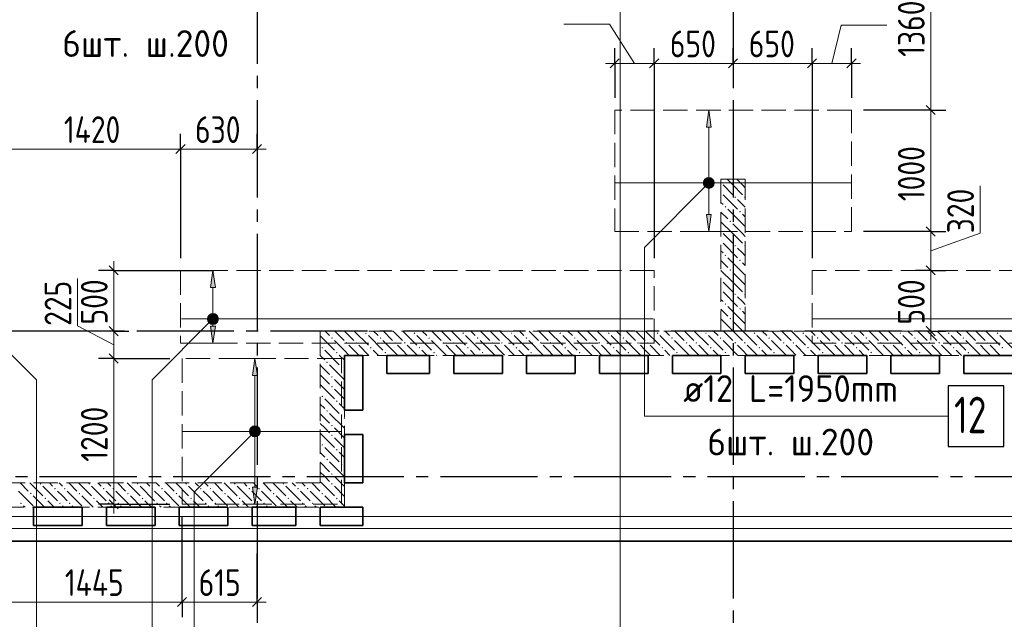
# Model space of a CAD drawing. Header units: millimetres. Extents: x 0 to 64958, y 0 to 42000.
# Tile 5 of 33: x 11846 to 19953, y 19228 to 24163. Entities that reach past the tile are written whole.
import ezdxf

# ---------------------------------------------------------------- set-up
doc = ezdxf.new("R2010")
doc.units = ezdxf.units.MM
doc.linetypes.add('______2', pattern=[270, 200, -70])
doc.linetypes.add('______5', pattern=[1100, 800, -100, 100, -100])
for name, color, linetype, lineweight in [('Standard', 7, 'Continuous', 25), ('ДОП Верх по Х', 7, 'Continuous', 25), ('Оси', 40, '______5', 18), ('Позиционная метка номер позиции', 7, 'Continuous', 13), ('Примечания', 7, 'Continuous', 25)]:
    doc.layers.add(name, color=color, linetype=linetype, lineweight=lineweight)
doc.layers.add('ЖБ Перекрытие верхний уровень', color=7, linetype='Continuous', lineweight=25, true_color=0xe0e0ff)
doc.layers.add('ЖБ Стена верхний уровень', color=7, linetype='Continuous', lineweight=25, true_color=0x006e00)
doc.styles.add('GOST 2.304-81', font='txt')
doc.styles.add('ISOCPEUR', font='txt')

msp = doc.modelspace()

# ---------------------------------------------------------------- hatches: boundary and pattern name
at = {"layer": 'ДОП Верх по Х', "linetype": 'Continuous', "lineweight": 13, "transparency": 33554687}
for points in [[(17540, 23280), (17520, 23420), (17500, 23280)], [(17482.5, 22820), (17557.5, 22820), (17552.2, 22838.8)], [(17482.5, 22820), (17552.2, 22838.8), (17487.7, 22838.8)], [(17487.7, 22801.2), (17557.5, 22820), (17482.5, 22820)], [(17487.7, 22838.8), (17552.2, 22838.8), (17538.7, 22852.3)], [(17487.7, 22838.8), (17538.7, 22852.3), (17501.2, 22852.3)], [(17487.7, 22801.2), (17552.2, 22801.2), (17557.5, 22820)], [(17501.2, 22787.7), (17552.2, 22801.2), (17487.7, 22801.2)], [(17501.2, 22852.3), (17538.7, 22852.3), (17520, 22857.5)], [(17501.2, 22787.7), (17538.7, 22787.7), (17552.2, 22801.2)], [(17538.7, 22787.7), (17501.2, 22787.7), (17520, 22782.5)], [(13457.2, 21960), (13437.2, 22100), (13417.2, 21960)], [(13405, 21718.8), (13469.5, 21718.8), (13456, 21732.3)], [(13405, 21718.8), (13456, 21732.3), (13418.5, 21732.3)], [(13418.5, 21732.3), (13456, 21732.3), (13437.2, 21737.5)], [(13399.7, 21700), (13474.7, 21700), (13469.5, 21718.8)], [(13399.7, 21700), (13469.5, 21718.8), (13405, 21718.8)], [(13405, 21681.2), (13474.7, 21700), (13399.7, 21700)], [(13405, 21681.2), (13469.5, 21681.2), (13474.7, 21700)], [(13418.5, 21667.7), (13469.5, 21681.2), (13405, 21681.2)], [(13418.5, 21667.7), (13456, 21667.7), (13469.5, 21681.2)], [(13456, 21667.7), (13418.5, 21667.7), (13437.2, 21662.5)], [(13803, 21235), (13783, 21375), (13763, 21235)], [(13745.5, 20775), (13820.5, 20775), (13815.2, 20793.8)], [(13745.5, 20775), (13815.2, 20793.8), (13750.7, 20793.8)], [(13750.7, 20756.2), (13820.5, 20775), (13745.5, 20775)], [(13750.7, 20793.8), (13815.2, 20793.8), (13801.7, 20807.3)], [(13750.7, 20793.8), (13801.7, 20807.3), (13764.2, 20807.3)], [(13750.7, 20756.2), (13815.2, 20756.2), (13820.5, 20775)], [(13764.2, 20742.7), (13815.2, 20756.2), (13750.7, 20756.2)], [(13764.2, 20807.3), (13801.7, 20807.3), (13783, 20812.5)], [(13764.2, 20742.7), (13801.7, 20742.7), (13815.2, 20756.2)], [(13801.7, 20742.7), (13764.2, 20742.7), (13783, 20737.5)]]:
    msp.add_hatch(color=7, dxfattribs=at).paths.add_polyline_path(points)
for points in [[(17540, 22560), (17520, 22420), (17500, 22560)], [(13457.2, 21640), (13437.2, 21500), (13417.2, 21640)], [(13803, 20315), (13783, 20175), (13763, 20315)]]:
    msp.add_hatch(color=7, dxfattribs=at).paths.add_polyline_path(points, flags=16)
at = {"layer": 'ЖБ Стена верхний уровень', "linetype": 'Continuous', "lineweight": 18, "transparency": 33554687}
for points in [[(17620, 22826.6), (17623.4, 22823.1), (17620, 22819.7)], [(17620, 22746.6), (17623.4, 22743.1), (17620, 22739.7)], [(17730.5, 22703.1), (17737, 22709.6), (17743.5, 22703.1), (17737, 22696.6)], [(17810.5, 22703.1), (17816.9, 22709.6), (17820, 22706.6), (17820, 22699.7), (17816.9, 22696.6)], [(17650.5, 22623.1), (17657, 22629.6), (17663.5, 22623.1), (17657, 22616.6)], [(17770.5, 22583.1), (17777, 22589.6), (17783.5, 22583.1), (17777, 22576.6)], [(17690.5, 22503.1), (17697, 22509.6), (17703.4, 22503.1), (17697, 22496.6)], [(17620, 22426.6), (17623.4, 22423.1), (17620, 22419.7)], [(17620, 22346.6), (17623.4, 22343.1), (17620, 22339.7)], [(17730.5, 22303.1), (17737, 22309.6), (17743.5, 22303.1), (17737, 22296.6)], [(17810.5, 22303.1), (17816.9, 22309.6), (17820, 22306.6), (17820, 22299.7), (17816.9, 22296.6)], [(17650.5, 22223.1), (17657, 22229.6), (17663.5, 22223.1), (17657, 22216.6)], [(17770.5, 22183.1), (17777, 22189.6), (17783.5, 22183.1), (17777, 22176.6)], [(17690.5, 22103.1), (17697, 22109.6), (17703.4, 22103.1), (17697, 22096.6)], [(17620, 22026.6), (17623.4, 22023.1), (17620, 22019.7)], [(17620, 21946.6), (17623.4, 21943.1), (17620, 21939.7)], [(17730.5, 21903.1), (17737, 21909.6), (17743.5, 21903.1), (17737, 21896.6)], [(17810.5, 21903.1), (17816.9, 21909.6), (17820, 21906.6), (17820, 21899.7), (17816.9, 21896.6)], [(17650.5, 21823.1), (17657, 21829.6), (17663.5, 21823.1), (17657, 21816.6)], [(17770.5, 21783.1), (17777, 21789.6), (17783.5, 21783.1), (17777, 21776.6)], [(17690.5, 21703.1), (17697, 21709.6), (17703.4, 21703.1), (17697, 21696.6)], [(14690.5, 21583.1), (14697, 21589.6), (14703.4, 21583.1), (14697, 21576.6)], [(15090.5, 21583.1), (15097, 21589.6), (15103.4, 21583.1), (15097, 21576.6)], [(15490.5, 21583.1), (15497, 21589.6), (15503.4, 21583.1), (15497, 21576.6)], [(15890.5, 21583.1), (15897, 21589.6), (15903.4, 21583.1), (15897, 21576.6)], [(16290.5, 21583.1), (16297, 21589.6), (16303.4, 21583.1), (16297, 21576.6)], [(16690.5, 21583.1), (16697, 21589.6), (16703.4, 21583.1), (16697, 21576.6)], [(17090.5, 21583.1), (17097, 21589.6), (17103.4, 21583.1), (17097, 21576.6)], [(17490.5, 21583.1), (17497, 21589.6), (17503.4, 21583.1), (17497, 21576.6)], [(17620, 21626.6), (17623.4, 21623.1), (17620, 21619.7)], [(17890.5, 21583.1), (17897, 21589.6), (17903.4, 21583.1), (17897, 21576.6)], [(18290.5, 21583.1), (18297, 21589.6), (18303.4, 21583.1), (18297, 21576.6)], [(18690.5, 21583.1), (18697, 21589.6), (18703.4, 21583.1), (18697, 21576.6)], [(19090.5, 21583.1), (19097, 21589.6), (19103.4, 21583.1), (19097, 21576.6)], [(19490.5, 21583.1), (19497, 21589.6), (19503.4, 21583.1), (19497, 21576.6)], [(19890.5, 21583.1), (19897, 21589.6), (19903.4, 21583.1), (19897, 21576.6)], [(14410.5, 21543.1), (14416.9, 21549.6), (14423.4, 21543.1), (14416.9, 21536.6)], [(14530.5, 21503.1), (14537, 21509.6), (14543.5, 21503.1), (14537, 21496.6)], [(14610.5, 21503.1), (14616.9, 21509.6), (14623.4, 21503.1), (14616.9, 21496.6)], [(14810.5, 21543.1), (14816.9, 21549.6), (14823.4, 21543.1), (14816.9, 21536.6)], [(14930.5, 21503.1), (14937, 21509.6), (14943.5, 21503.1), (14937, 21496.6)], [(15010.5, 21503.1), (15016.9, 21509.6), (15023.4, 21503.1), (15016.9, 21496.6)], [(15210.5, 21543.1), (15216.9, 21549.6), (15223.4, 21543.1), (15216.9, 21536.6)], [(15330.5, 21503.1), (15337, 21509.6), (15343.5, 21503.1), (15337, 21496.6)], [(15410.5, 21503.1), (15416.9, 21509.6), (15423.4, 21503.1), (15416.9, 21496.6)], [(15610.5, 21543.1), (15616.9, 21549.6), (15623.4, 21543.1), (15616.9, 21536.6)], [(15730.5, 21503.1), (15737, 21509.6), (15743.5, 21503.1), (15737, 21496.6)], [(15810.5, 21503.1), (15816.9, 21509.6), (15823.4, 21503.1), (15816.9, 21496.6)], [(16010.5, 21543.1), (16016.9, 21549.6), (16023.4, 21543.1), (16016.9, 21536.6)], [(16130.5, 21503.1), (16137, 21509.6), (16143.5, 21503.1), (16137, 21496.6)], [(16210.5, 21503.1), (16216.9, 21509.6), (16223.4, 21503.1), (16216.9, 21496.6)], [(16410.5, 21543.1), (16416.9, 21549.6), (16423.4, 21543.1), (16416.9, 21536.6)], [(16530.5, 21503.1), (16537, 21509.6), (16543.5, 21503.1), (16537, 21496.6)], [(16610.5, 21503.1), (16616.9, 21509.6), (16623.4, 21503.1), (16616.9, 21496.6)], [(16810.5, 21543.1), (16816.9, 21549.6), (16823.4, 21543.1), (16816.9, 21536.6)], [(16930.5, 21503.1), (16937, 21509.6), (16943.5, 21503.1), (16937, 21496.6)], [(17010.5, 21503.1), (17016.9, 21509.6), (17023.4, 21503.1), (17016.9, 21496.6)], [(17210.5, 21543.1), (17216.9, 21549.6), (17223.4, 21543.1), (17216.9, 21536.6)], [(17330.5, 21503.1), (17337, 21509.6), (17343.5, 21503.1), (17337, 21496.6)], [(17410.5, 21503.1), (17416.9, 21509.6), (17423.4, 21503.1), (17416.9, 21496.6)], [(17610.5, 21543.1), (17616.9, 21549.6), (17623.4, 21543.1), (17616.9, 21536.6)], [(17730.5, 21503.1), (17737, 21509.6), (17743.5, 21503.1), (17737, 21496.6)], [(17810.5, 21503.1), (17816.9, 21509.6), (17823.4, 21503.1), (17816.9, 21496.6)], [(18010.5, 21543.1), (18016.9, 21549.6), (18023.4, 21543.1), (18016.9, 21536.6)], [(18130.5, 21503.1), (18137, 21509.6), (18143.5, 21503.1), (18137, 21496.6)], [(18210.5, 21503.1), (18216.9, 21509.6), (18223.4, 21503.1), (18216.9, 21496.6)], [(18410.5, 21543.1), (18416.9, 21549.6), (18423.4, 21543.1), (18416.9, 21536.6)], [(18530.5, 21503.1), (18537, 21509.6), (18543.5, 21503.1), (18537, 21496.6)], [(18610.5, 21503.1), (18616.9, 21509.6), (18623.4, 21503.1), (18616.9, 21496.6)], [(18810.5, 21543.1), (18816.9, 21549.6), (18823.4, 21543.1), (18816.9, 21536.6)], [(18930.5, 21503.1), (18937, 21509.6), (18943.5, 21503.1), (18937, 21496.6)], [(19010.5, 21503.1), (19016.9, 21509.6), (19023.4, 21503.1), (19016.9, 21496.6)], [(19210.5, 21543.1), (19216.9, 21549.6), (19223.4, 21543.1), (19216.9, 21536.6)], [(19330.5, 21503.1), (19337, 21509.6), (19343.5, 21503.1), (19337, 21496.6)], [(19410.5, 21503.1), (19416.9, 21509.6), (19423.4, 21503.1), (19416.9, 21496.6)], [(19610.5, 21543.1), (19616.9, 21549.6), (19623.4, 21543.1), (19616.9, 21536.6)], [(19730.5, 21503.1), (19737, 21509.6), (19743.5, 21503.1), (19737, 21496.6)], [(19810.5, 21503.1), (19816.9, 21509.6), (19823.4, 21503.1), (19816.9, 21496.6)], [(14330.5, 21463.1), (14337, 21469.6), (14343.5, 21463.1), (14337, 21456.6)], [(14450.5, 21423.1), (14457, 21429.6), (14463.5, 21423.1), (14457, 21416.6)], [(14730.5, 21463.1), (14737, 21469.6), (14743.5, 21463.1), (14737, 21456.6)], [(14850.5, 21423.1), (14857, 21429.6), (14863.5, 21423.1), (14857, 21416.6)], [(15130.5, 21463.1), (15137, 21469.6), (15143.5, 21463.1), (15137, 21456.6)], [(15250.5, 21423.1), (15257, 21429.6), (15263.5, 21423.1), (15257, 21416.6)], [(15530.5, 21463.1), (15537, 21469.6), (15543.5, 21463.1), (15537, 21456.6)], [(15650.5, 21423.1), (15657, 21429.6), (15663.5, 21423.1), (15657, 21416.6)], [(15930.5, 21463.1), (15937, 21469.6), (15943.5, 21463.1), (15937, 21456.6)], [(16050.5, 21423.1), (16057, 21429.6), (16063.5, 21423.1), (16057, 21416.6)], [(16330.5, 21463.1), (16337, 21469.6), (16343.5, 21463.1), (16337, 21456.6)], [(16450.5, 21423.1), (16457, 21429.6), (16463.5, 21423.1), (16457, 21416.6)], [(16730.5, 21463.1), (16737, 21469.6), (16743.5, 21463.1), (16737, 21456.6)], [(16850.5, 21423.1), (16857, 21429.6), (16863.5, 21423.1), (16857, 21416.6)], [(17130.5, 21463.1), (17137, 21469.6), (17143.5, 21463.1), (17137, 21456.6)], [(17250.5, 21423.1), (17257, 21429.6), (17263.5, 21423.1), (17257, 21416.6)], [(17530.5, 21463.1), (17537, 21469.6), (17543.5, 21463.1), (17537, 21456.6)], [(17650.5, 21423.1), (17657, 21429.6), (17663.5, 21423.1), (17657, 21416.6)], [(17930.5, 21463.1), (17937, 21469.6), (17943.5, 21463.1), (17937, 21456.6)], [(18050.5, 21423.1), (18057, 21429.6), (18063.5, 21423.1), (18057, 21416.6)], [(18330.5, 21463.1), (18337, 21469.6), (18343.5, 21463.1), (18337, 21456.6)], [(18450.5, 21423.1), (18457, 21429.6), (18463.5, 21423.1), (18457, 21416.6)], [(18730.5, 21463.1), (18737, 21469.6), (18743.5, 21463.1), (18737, 21456.6)], [(18850.5, 21423.1), (18857, 21429.6), (18863.5, 21423.1), (18857, 21416.6)], [(19130.5, 21463.1), (19137, 21469.6), (19143.5, 21463.1), (19137, 21456.6)], [(19250.5, 21423.1), (19257, 21429.6), (19263.5, 21423.1), (19257, 21416.6)], [(19530.5, 21463.1), (19537, 21469.6), (19543.5, 21463.1), (19537, 21456.6)], [(19650.5, 21423.1), (19657, 21429.6), (19663.5, 21423.1), (19657, 21416.6)], [(19930.5, 21463.1), (19937, 21469.6), (19943.5, 21463.1), (19937, 21456.6)], [(14370.5, 21343.1), (14377, 21349.6), (14383.5, 21343.1), (14377, 21336.6)], [(14490.5, 21303.1), (14497, 21309.6), (14503.4, 21303.1), (14497, 21296.6)], [(14410.5, 21223.1), (14416.9, 21229.6), (14423.4, 21223.1), (14416.9, 21216.6)], [(14410.5, 21143.1), (14416.9, 21149.6), (14423.4, 21143.1), (14416.9, 21136.6)], [(14330.5, 21063.1), (14337, 21069.6), (14343.5, 21063.1), (14337, 21056.6)], [(14450.5, 21023.1), (14457, 21029.6), (14463.5, 21023.1), (14457, 21016.6)], [(14370.5, 20943.1), (14377, 20949.6), (14383.5, 20943.1), (14377, 20936.6)], [(14490.5, 20903.1), (14497, 20909.6), (14503.4, 20903.1), (14497, 20896.6)], [(14410.5, 20823.1), (14416.9, 20829.6), (14423.4, 20823.1), (14416.9, 20816.6)], [(14410.5, 20743.1), (14416.9, 20749.6), (14423.4, 20743.1), (14416.9, 20736.6)], [(14330.5, 20663.1), (14337, 20669.6), (14343.5, 20663.1), (14337, 20656.6)], [(14450.5, 20623.1), (14457, 20629.6), (14463.5, 20623.1), (14457, 20616.6)], [(14370.5, 20543.1), (14377, 20549.6), (14383.5, 20543.1), (14377, 20536.6)], [(14490.5, 20503.1), (14497, 20509.6), (14503.4, 20503.1), (14497, 20496.6)], [(14410.5, 20423.1), (14416.9, 20429.6), (14423.4, 20423.1), (14416.9, 20416.6)], [(11930.5, 20263.1), (11937, 20269.6), (11943.5, 20263.1), (11937, 20256.6)], [(12010.5, 20343.1), (12016.9, 20349.6), (12023.4, 20343.1), (12016.9, 20336.6)], [(12130.5, 20303.1), (12137, 20309.6), (12143.5, 20303.1), (12137, 20296.6)], [(12210.5, 20303.1), (12216.9, 20309.6), (12223.4, 20303.1), (12216.9, 20296.6)], [(12330.5, 20263.1), (12337, 20269.6), (12343.5, 20263.1), (12337, 20256.6)], [(12410.5, 20343.1), (12416.9, 20349.6), (12423.4, 20343.1), (12416.9, 20336.6)], [(12530.5, 20303.1), (12537, 20309.6), (12543.5, 20303.1), (12537, 20296.6)], [(12610.5, 20303.1), (12616.9, 20309.6), (12623.4, 20303.1), (12616.9, 20296.6)], [(12730.5, 20263.1), (12737, 20269.6), (12743.5, 20263.1), (12737, 20256.6)], [(12810.5, 20343.1), (12816.9, 20349.6), (12823.4, 20343.1), (12816.9, 20336.6)], [(12930.5, 20303.1), (12937, 20309.6), (12943.5, 20303.1), (12937, 20296.6)], [(13010.5, 20303.1), (13016.9, 20309.6), (13023.4, 20303.1), (13016.9, 20296.6)], [(13130.5, 20263.1), (13137, 20269.6), (13143.5, 20263.1), (13137, 20256.6)], [(13210.5, 20343.1), (13216.9, 20349.6), (13223.4, 20343.1), (13216.9, 20336.6)], [(13330.5, 20303.1), (13337, 20309.6), (13343.5, 20303.1), (13337, 20296.6)], [(13410.5, 20303.1), (13416.9, 20309.6), (13423.4, 20303.1), (13416.9, 20296.6)], [(13530.5, 20263.1), (13537, 20269.6), (13543.5, 20263.1), (13537, 20256.6)], [(13610.5, 20343.1), (13616.9, 20349.6), (13623.4, 20343.1), (13616.9, 20336.6)], [(13730.5, 20303.1), (13737, 20309.6), (13743.5, 20303.1), (13737, 20296.6)], [(13810.5, 20303.1), (13816.9, 20309.6), (13823.4, 20303.1), (13816.9, 20296.6)], [(13930.5, 20263.1), (13937, 20269.6), (13943.5, 20263.1), (13937, 20256.6)], [(14010.5, 20343.1), (14016.9, 20349.6), (14023.4, 20343.1), (14016.9, 20336.6)], [(14130.5, 20303.1), (14137, 20309.6), (14143.5, 20303.1), (14137, 20296.6)], [(14210.5, 20303.1), (14216.9, 20309.6), (14223.4, 20303.1), (14216.9, 20296.6)], [(14330.5, 20263.1), (14337, 20269.6), (14343.5, 20263.1), (14337, 20256.6)], [(14410.5, 20343.1), (14416.9, 20349.6), (14423.4, 20343.1), (14416.9, 20336.6)], [(11850.5, 20183.1), (11857, 20189.6), (11863.5, 20183.1), (11857, 20176.6)], [(12050.5, 20223.1), (12057, 20229.6), (12063.5, 20223.1), (12057, 20216.6)], [(12170.5, 20183.1), (12177, 20189.6), (12183.5, 20183.1), (12177, 20176.6)], [(12250.5, 20183.1), (12257, 20189.6), (12263.5, 20183.1), (12257, 20176.6)], [(12450.5, 20223.1), (12457, 20229.6), (12463.5, 20223.1), (12457, 20216.6)], [(12570.5, 20183.1), (12577, 20189.6), (12583.5, 20183.1), (12577, 20176.6)], [(12650.5, 20183.1), (12657, 20189.6), (12663.5, 20183.1), (12657, 20176.6)], [(12850.5, 20223.1), (12857, 20229.6), (12863.5, 20223.1), (12857, 20216.6)], [(12970.5, 20183.1), (12977, 20189.6), (12983.5, 20183.1), (12977, 20176.6)], [(13050.5, 20183.1), (13057, 20189.6), (13063.5, 20183.1), (13057, 20176.6)], [(13250.5, 20223.1), (13257, 20229.6), (13263.5, 20223.1), (13257, 20216.6)], [(13370.5, 20183.1), (13377, 20189.6), (13383.5, 20183.1), (13377, 20176.6)], [(13450.5, 20183.1), (13457, 20189.6), (13463.5, 20183.1), (13457, 20176.6)], [(13650.5, 20223.1), (13657, 20229.6), (13663.5, 20223.1), (13657, 20216.6)], [(13770.5, 20183.1), (13777, 20189.6), (13783.5, 20183.1), (13777, 20176.6)], [(13850.5, 20183.1), (13857, 20189.6), (13863.5, 20183.1), (13857, 20176.6)], [(14050.5, 20223.1), (14057, 20229.6), (14063.5, 20223.1), (14057, 20216.6)], [(14170.5, 20183.1), (14177, 20189.6), (14183.5, 20183.1), (14177, 20176.6)], [(14250.5, 20183.1), (14257, 20189.6), (14263.5, 20183.1), (14257, 20176.6)], [(14450.5, 20223.1), (14457, 20229.6), (14463.5, 20223.1), (14457, 20216.6)]]:
    msp.add_hatch(color=7, dxfattribs=at).paths.add_polyline_path(points, flags=16)
at = {"layer": 'Позиционная метка номер позиции', "linetype": 'Continuous', "lineweight": 13, "transparency": 33554687}
for points in [[(17551.8, 22788.2), (17488.2, 22851.8), (17476.7, 22831.5)], [(17551.8, 22788.2), (17476.7, 22831.5), (17531.5, 22776.7)], [(17531.5, 22776.7), (17476.7, 22831.5), (17476.7, 22808.5)], [(17531.5, 22776.7), (17476.7, 22808.5), (17508.5, 22776.7)], [(17508.5, 22776.7), (17476.7, 22808.5), (17488.2, 22788.2)], [(17563.3, 22808.5), (17508.5, 22863.3), (17488.2, 22851.8)], [(17563.3, 22808.5), (17488.2, 22851.8), (17551.8, 22788.2)], [(17563.3, 22831.5), (17531.5, 22863.3), (17508.5, 22863.3)], [(17563.3, 22831.5), (17508.5, 22863.3), (17563.3, 22808.5)], [(17531.5, 22863.3), (17563.3, 22831.5), (17551.8, 22851.8)], [(13469.1, 21668.2), (13405.4, 21731.8), (13394, 21711.5)], [(13480.5, 21688.5), (13425.8, 21743.3), (13405.4, 21731.8)], [(13480.5, 21688.5), (13405.4, 21731.8), (13469.1, 21668.2)], [(13480.5, 21711.5), (13448.7, 21743.3), (13425.8, 21743.3)], [(13480.5, 21711.5), (13425.8, 21743.3), (13480.5, 21688.5)], [(13448.7, 21743.3), (13480.5, 21711.5), (13469.1, 21731.8)], [(13469.1, 21668.2), (13394, 21711.5), (13448.7, 21656.7)], [(13448.7, 21656.7), (13394, 21711.5), (13394, 21688.5)], [(13448.7, 21656.7), (13394, 21688.5), (13425.8, 21656.7)], [(13425.8, 21656.7), (13394, 21688.5), (13405.4, 21668.2)], [(13814.8, 20743.2), (13751.2, 20806.8), (13739.7, 20786.5)], [(13814.8, 20743.2), (13739.7, 20786.5), (13794.5, 20731.7)], [(13794.5, 20731.7), (13739.7, 20786.5), (13739.7, 20763.5)], [(13794.5, 20731.7), (13739.7, 20763.5), (13771.5, 20731.7)], [(13771.5, 20731.7), (13739.7, 20763.5), (13751.2, 20743.2)], [(13826.3, 20763.5), (13771.5, 20818.3), (13751.2, 20806.8)], [(13826.3, 20763.5), (13751.2, 20806.8), (13814.8, 20743.2)], [(13826.3, 20786.5), (13794.5, 20818.3), (13771.5, 20818.3)], [(13826.3, 20786.5), (13771.5, 20818.3), (13826.3, 20763.5)], [(13794.5, 20818.3), (13826.3, 20786.5), (13814.8, 20806.8)]]:
    msp.add_hatch(color=7, dxfattribs=at).paths.add_polyline_path(points)

# ---------------------------------------------------------------- linework, layer by layer
at = {"layer": 'Standard', "color": 7, "linetype": 'Continuous', "lineweight": 13, "transparency": 33554687}
for p, q in [((19347.4, 23420), (19347.4, 24780)), ((16701.1, 24126.1), (16325.9, 24126.1)), ((16907.5, 23804), (16701.1, 24126.1)), ((18532.5, 23804), (18611.2, 24119)), ((18611.2, 24119), (18986.4, 24119)), ((16745, 23804), (16670, 23804)), ((17070, 23804), (16745, 23804)), ((17720, 23804), (17070, 23804)), ((18370, 23804), (17720, 23804)), ((18695, 23804), (18370, 23804)), ((18695, 23804), (18770, 23804)), ((19347.4, 22420), (19347.4, 23420)), ((13170, 23098.5), (11750, 23098.5)), ((13800, 23098.5), (13170, 23098.5)), ((13800, 23098.5), (13875, 23098.5)), ((19753.3, 22405.4), (19753.3, 22796.3)), ((19347.4, 22100), (19347.4, 22420)), ((19347.4, 22260), (19753.3, 22405.4)), ((12619.8, 22100), (12619.8, 22175)), ((12619.8, 21600), (12619.8, 22100)), ((12321, 21643.1), (12321, 22034)), ((12619.8, 21487.5), (12321, 21643.1)), ((12619.8, 21375), (12619.8, 21600)), ((19347.4, 21600), (19347.4, 21525)), ((12619.8, 20175), (12619.8, 20100)), ((13183, 19370), (11737, 19370)), ((13800, 19370), (13183, 19370)), ((13800, 19370), (13875, 19370))]:
    msp.add_line(p, q, dxfattribs=at)
at = {"layer": 'Standard', "color": 251, "linetype": 'Continuous', "lineweight": -3, "true_color": 0x656565, "transparency": 33554687}
for p, q in [((16745, 23804), (16745, 23929)), ((17070, 23804), (17070, 23929)), ((17720, 23804), (17720, 23929)), ((18370, 23804), (18370, 23929)), ((18695, 23804), (18695, 23929)), ((16745, 23804), (16745, 23679)), ((16745, 23804), (16745, 23520)), ((17070, 23804), (17070, 23679)), ((17070, 23804), (17070, 22200)), ((17720, 23804), (17720, 23679)), ((17720, 23804), (17720, 23804)), ((18370, 23804), (18370, 23679)), ((18370, 23804), (18370, 22200)), ((18695, 23804), (18695, 23679)), ((18695, 23804), (18695, 23520)), ((19347.4, 23420), (19222.4, 23420)), ((19347.4, 23420), (19472.4, 23420)), ((13170, 23098.5), (13170, 23223.5)), ((13800, 23098.5), (13800, 23223.5)), ((13170, 23098.5), (13170, 22973.5)), ((13170, 23098.5), (13170, 22200)), ((13800, 23098.5), (13800, 22973.5)), ((13800, 23098.5), (13800, 23098.5)), ((19347.4, 22420), (19222.4, 22420)), ((19347.4, 22420), (19472.4, 22420)), ((12619.8, 22100), (12494.8, 22100)), ((12619.8, 22100), (12744.8, 22100)), ((12619.8, 22100), (13445, 22100)), ((19347.4, 22100), (19222.4, 22100)), ((19347.4, 22100), (19472.4, 22100)), ((19347.4, 22100), (19347.4, 22100)), ((12619.8, 21600), (12494.8, 21600)), ((12619.8, 21600), (12744.8, 21600)), ((12619.8, 21600), (12619.8, 21600)), ((19347.4, 21600), (19222.4, 21600)), ((19347.4, 21600), (19472.4, 21600)), ((19347.4, 21600), (19347.4, 21600)), ((12619.8, 21375), (12494.8, 21375)), ((12619.8, 21375), (12744.8, 21375)), ((12619.8, 21375), (13083, 21375)), ((12619.8, 20175), (12494.8, 20175)), ((12619.8, 20175), (12744.8, 20175)), ((12619.8, 20175), (13083, 20175)), ((13183, 19370), (13183, 19495)), ((13800, 19370), (13800, 19495)), ((13183, 19370), (13183, 19245)), ((13800, 19370), (13800, 19245))]:
    msp.add_line(p, q, dxfattribs=at)
at = {"layer": 'Standard', "color": 7, "linetype": 'Continuous', "lineweight": 25, "transparency": 33554687}
for p, q in [((16782.5, 23841.5), (16707.5, 23766.5)), ((17107.5, 23841.5), (17032.5, 23766.5)), ((17757.5, 23841.5), (17682.5, 23766.5)), ((18407.5, 23841.5), (18332.5, 23766.5)), ((18732.5, 23841.5), (18657.5, 23766.5)), ((19384.9, 23382.5), (19309.9, 23457.5)), ((13207.5, 23136), (13132.5, 23061)), ((13837.5, 23136), (13762.5, 23061)), ((19384.9, 22382.5), (19309.9, 22457.5)), ((12657.3, 22062.5), (12582.3, 22137.5)), ((19384.9, 22062.5), (19309.9, 22137.5)), ((12657.3, 21562.5), (12582.3, 21637.5)), ((19384.9, 21562.5), (19309.9, 21637.5)), ((12657.3, 21337.5), (12582.3, 21412.5)), ((12657.3, 20137.5), (12582.3, 20212.5)), ((13220.5, 19407.5), (13145.5, 19332.5)), ((13837.5, 19407.5), (13762.5, 19332.5))]:
    msp.add_line(p, q, dxfattribs=at)
at = {"layer": 'Standard', "color": 254, "linetype": 'Continuous', "lineweight": 18, "true_color": 0xc4c4ff, "transparency": 33554687}
for points in [[(6931, 19975), (49549, 19975), (49549, 34600), (6931, 34600), (6931, 19975)], [(7031, 20075), (49449, 20075), (49449, 34500), (7031, 34500), (7031, 20075)]]:
    msp.add_lwpolyline(points, dxfattribs=at)
at = {"layer": 'Standard', "color": 251, "linetype": 'Continuous', "lineweight": -3, "true_color": 0x656565, "transparency": 33554687}
for points in [[(19347.4, 23420), (19330.4, 23420), (19330.4, 23420), (19330.4, 23420), (19330.4, 23420), (18795, 23420)], [(19347.4, 22420), (19330.4, 22420), (19330.4, 22420), (19330.4, 22420), (19330.4, 22420), (19330.4, 22420), (19330.4, 22420), (18795, 22420)], [(13183, 19370), (13183, 19387), (13183, 19387), (13183, 19387), (13183, 19387), (13183, 20075)], [(13800, 19370), (13800, 19638.8), (13800, 19638.8), (13800, 19770)]]:
    msp.add_lwpolyline(points, dxfattribs=at)
at = {"layer": 'Standard', "color": 7, "linetype": 'Continuous', "lineweight": 13, "transparency": 33554687}
for points in [[(19347.4, 21600), (19347.4, 21616.7), (19347.4, 21616.7), (19347.4, 22071.2), (19347.4, 22071.2), (19347.4, 22100)], [(12619.8, 20175), (12619.8, 20432.8), (12619.8, 20432.8), (12619.8, 21375)]]:
    msp.add_lwpolyline(points, dxfattribs=at)
at = {"layer": 'ДОП Верх по Х', "color": 251, "linetype": 'Continuous', "lineweight": 13, "true_color": 0x494949, "transparency": 33554687}
for p, q in [((17520, 23420), (17420, 23420)), ((17520, 23420), (17500, 23280)), ((17540, 23280), (17520, 23420)), ((17520, 23420), (17620, 23420)), ((17520, 23420), (17520, 23420)), ((17500, 23280), (17540, 23280)), ((17520, 22850), (17520, 23280)), ((17482.5, 22820), (17482.5, 22820)), ((17520, 22560), (17520, 22790)), ((17557.5, 22820), (17557.5, 22820)), ((17520, 22420), (17500, 22560)), ((17500, 22560), (17540, 22560)), ((17540, 22560), (17520, 22420)), ((17520, 22420), (17420, 22420)), ((17520, 22420), (17620, 22420)), ((17520, 22420), (17520, 22420)), ((13437.2, 22100), (13337.2, 22100)), ((13437.2, 22100), (13417.2, 21960)), ((13457.2, 21960), (13437.2, 22100)), ((13437.2, 22100), (13537.2, 22100)), ((13437.2, 22100), (13437.2, 22100)), ((13417.2, 21960), (13457.2, 21960)), ((13437.2, 21730), (13437.2, 21960)), ((13399.7, 21700), (13399.7, 21700)), ((13437.2, 21640), (13437.2, 21670)), ((13474.7, 21700), (13474.7, 21700)), ((13437.2, 21500), (13417.2, 21640)), ((13417.2, 21640), (13457.2, 21640)), ((13457.2, 21640), (13437.2, 21500)), ((13437.2, 21500), (13337.2, 21500)), ((13437.2, 21500), (13537.2, 21500)), ((13437.2, 21500), (13437.2, 21500)), ((13783, 21375), (13683, 21375)), ((13783, 21375), (13763, 21235)), ((13803, 21235), (13783, 21375)), ((13783, 21375), (13883, 21375)), ((13783, 21375), (13783, 21375)), ((13763, 21235), (13803, 21235)), ((13783, 20805), (13783, 21235)), ((13745.5, 20775), (13745.5, 20775)), ((13820.5, 20775), (13820.5, 20775)), ((13783, 20315), (13783, 20745)), ((13783, 20175), (13763, 20315)), ((13763, 20315), (13803, 20315)), ((13803, 20315), (13783, 20175)), ((13783, 20175), (13683, 20175)), ((13783, 20175), (13883, 20175)), ((13783, 20175), (13783, 20175))]:
    msp.add_line(p, q, dxfattribs=at)
at = {"layer": 'ДОП Верх по Х', "color": 7, "linetype": 'Continuous', "lineweight": 18, "transparency": 33554687}
for p, q in [((16751, 22820), (18689, 22820)), ((17063, 21700), (13177, 21700)), ((18377, 21700), (22263, 21700)), ((13189, 20775), (14489, 20775))]:
    msp.add_line(p, q, dxfattribs=at)
at = {"layer": 'ДОП Верх по Х', "color": 7, "linetype": 'Continuous', "lineweight": 13, "transparency": 33554687}
msp.add_line((17289.7, 20900), (19331.7, 20900), dxfattribs=at)
at = {"layer": 'ДОП Верх по Х', "color": 7, "linetype": 'Continuous', "lineweight": 25, "transparency": 33554687}
msp.add_lwpolyline([(19489.7, 20650), (19949.7, 20650), (19949.7, 21150), (19489.7, 21150), (19489.7, 20650)], dxfattribs=at)
at = {"layer": 'ДОП Верх по Х', "color": 251, "linetype": 'Continuous', "lineweight": 13, "true_color": 0x494949, "transparency": 33554687}
for centre in [(17520, 22820), (13437.2, 21700), (13783, 20775)]:
    msp.add_circle(centre, 37.5, dxfattribs=at)
at = {"layer": 'ЖБ Перекрытие верхний уровень', "color": 7, "linetype": 'Continuous', "lineweight": 35, "transparency": 33554687}
for p, q in [((14520, 21400), (14670, 21400)), ((14520, 20950), (14520, 21400)), ((14670, 21400), (14670, 20950)), ((14870, 21400), (15220, 21400)), ((14870, 21250), (14870, 21400)), ((15220, 21400), (15220, 21250)), ((15420, 21250), (15420, 21400)), ((15420, 21400), (15820, 21400)), ((15820, 21400), (15820, 21250)), ((16020, 21250), (16020, 21400)), ((16020, 21400), (16420, 21400)), ((16420, 21400), (16420, 21250)), ((16620, 21250), (16620, 21400)), ((16620, 21400), (17020, 21400)), ((17020, 21400), (17020, 21250)), ((17220, 21250), (17220, 21400)), ((17220, 21400), (17620, 21400)), ((17620, 21400), (17620, 21250)), ((17820, 21250), (17820, 21400)), ((17820, 21400), (18220, 21400)), ((18220, 21400), (18220, 21250)), ((18420, 21250), (18420, 21400)), ((18420, 21400), (18820, 21400)), ((18820, 21400), (18820, 21250)), ((19020, 21250), (19020, 21400)), ((19020, 21400), (19420, 21400)), ((19420, 21400), (19420, 21250)), ((19620, 21250), (19620, 21400)), ((19620, 21400), (20020, 21400)), ((15220, 21250), (14870, 21250)), ((15820, 21250), (15420, 21250)), ((16420, 21250), (16020, 21250)), ((17020, 21250), (16620, 21250)), ((17620, 21250), (17220, 21250)), ((18220, 21250), (17820, 21250)), ((18820, 21250), (18420, 21250)), ((19420, 21250), (19020, 21250)), ((20020, 21250), (19620, 21250)), ((14670, 20950), (14520, 20950)), ((14520, 20750), (14670, 20750)), ((14520, 20350), (14520, 20750)), ((14670, 20750), (14670, 20350)), ((14670, 20350), (14520, 20350)), ((11960, 20150), (12360, 20150)), ((11960, 20000), (11960, 20150)), ((12360, 20150), (12360, 20000)), ((12560, 20150), (12960, 20150)), ((12560, 20000), (12560, 20150)), ((12960, 20150), (12960, 20000)), ((13160, 20150), (13560, 20150)), ((13160, 20000), (13160, 20150)), ((13560, 20150), (13560, 20000)), ((13760, 20000), (13760, 20150)), ((13760, 20150), (14120, 20150)), ((14120, 20150), (14120, 20000)), ((14320, 20000), (14320, 20150)), ((14320, 20150), (14670, 20150)), ((14670, 20150), (14670, 20000)), ((12360, 20000), (11960, 20000)), ((12960, 20000), (12560, 20000)), ((13560, 20000), (13160, 20000)), ((14120, 20000), (13760, 20000)), ((14670, 20000), (14320, 20000)), ((7100, 19870), (28240, 19870))]:
    msp.add_line(p, q, dxfattribs=at)
at = {"layer": 'ЖБ Стена верхний уровень', "color": 251, "linetype": '______2', "lineweight": 13, "true_color": 0x656565, "transparency": 33554687}
for p, q in [((17820, 22850), (17620, 22850)), ((17620, 22850), (17620, 21600)), ((17820, 21600), (17820, 22850)), ((14520, 21600), (14320, 21600)), ((14320, 21600), (14320, 20350)), ((17620, 21600), (14520, 21600)), ((21120, 21600), (17820, 21600)), ((14520, 20350), (14520, 21400)), ((14520, 21400), (20920, 21400)), ((14320, 20350), (10600, 20350)), ((14520, 20150), (14520, 20350)), ((10600, 20150), (14520, 20150))]:
    msp.add_line(p, q, dxfattribs=at)
at = {"layer": 'ЖБ Стена верхний уровень', "color": 9, "linetype": 'Continuous', "lineweight": 18, "true_color": 0xc7c7c7, "transparency": 33554687}
for p, q in [((17637, 22803.1), (17716.9, 22723.1)), ((17716.9, 22803.1), (17670.1, 22850)), ((17716.9, 22803.1), (17797, 22723.1)), ((17750.1, 22850), (17797, 22803.1)), ((17797, 22803.1), (17820, 22780.1)), ((17637, 22723.1), (17757, 22603.1)), ((17620, 22660.1), (17637, 22643.1)), ((17797, 22643.1), (17757, 22683.1)), ((17820, 22620.1), (17797, 22643.1)), ((17620, 22580.1), (17677, 22523.1)), ((17797, 22483.1), (17677, 22603.1)), ((17797, 22563.1), (17820, 22540.1)), ((17716.9, 22403.1), (17620, 22500.1)), ((17716.9, 22483.1), (17797, 22403.1)), ((17797, 22483.1), (17820, 22460.1)), ((17637, 22403.1), (17716.9, 22323.1)), ((17716.9, 22403.1), (17797, 22323.1)), ((17797, 22403.1), (17820, 22380.1)), ((17637, 22323.1), (17757, 22203.1)), ((17620, 22260.1), (17637, 22243.1)), ((17797, 22243.1), (17757, 22283.1)), ((17820, 22220.1), (17797, 22243.1)), ((17620, 22180.1), (17677, 22123.1)), ((17797, 22083.1), (17677, 22203.1)), ((17797, 22163.1), (17820, 22140.1)), ((17716.9, 22003.1), (17620, 22100.1)), ((17716.9, 22083.1), (17797, 22003.1)), ((17797, 22083.1), (17820, 22060.1)), ((17637, 22003.1), (17716.9, 21923.1)), ((17716.9, 22003.1), (17797, 21923.1)), ((17797, 22003.1), (17820, 21980.1)), ((17637, 21923.1), (17757, 21803.1)), ((17620, 21860.1), (17637, 21843.1)), ((17797, 21843.1), (17757, 21883.1)), ((17820, 21820.1), (17797, 21843.1)), ((17620, 21780.1), (17677, 21723.1)), ((17797, 21683.1), (17677, 21803.1)), ((17797, 21763.1), (17820, 21740.1)), ((17716.9, 21603.1), (17620, 21700.1)), ((17716.9, 21683.1), (17797, 21603.1)), ((17797, 21683.1), (17820, 21660.1)), ((14397, 21563.1), (14360.1, 21600)), ((14440.1, 21600), (14516.9, 21523.1)), ((14520.1, 21600), (14597, 21523.1)), ((14600.1, 21600), (14716.9, 21483.1)), ((14797, 21563.1), (14760.1, 21600)), ((14840.1, 21600), (14916.9, 21523.1)), ((14920.1, 21600), (14997, 21523.1)), ((15000.1, 21600), (15116.9, 21483.1)), ((15197, 21563.1), (15160.1, 21600)), ((15240.1, 21600), (15316.9, 21523.1)), ((15320.1, 21600), (15397, 21523.1)), ((15400.1, 21600), (15516.9, 21483.1)), ((15597, 21563.1), (15560.1, 21600)), ((15640.1, 21600), (15716.9, 21523.1)), ((15720.1, 21600), (15797, 21523.1)), ((15800.1, 21600), (15916.9, 21483.1)), ((15997, 21563.1), (15960.1, 21600)), ((16040.1, 21600), (16116.9, 21523.1)), ((16120.1, 21600), (16197, 21523.1)), ((16200.1, 21600), (16316.9, 21483.1)), ((16397, 21563.1), (16360.1, 21600)), ((16440.1, 21600), (16516.9, 21523.1)), ((16520.1, 21600), (16597, 21523.1)), ((16600.1, 21600), (16716.9, 21483.1)), ((16797, 21563.1), (16760.1, 21600)), ((16840.1, 21600), (16916.9, 21523.1)), ((16920.1, 21600), (16997, 21523.1)), ((17000.1, 21600), (17116.9, 21483.1)), ((17197, 21563.1), (17160.1, 21600)), ((17240.1, 21600), (17316.9, 21523.1)), ((17320.1, 21600), (17397, 21523.1)), ((17400.1, 21600), (17516.9, 21483.1)), ((17597, 21563.1), (17560.1, 21600)), ((17637, 21603.1), (17640.1, 21600)), ((17640.1, 21600), (17716.9, 21523.1)), ((17716.9, 21603.1), (17720.1, 21600)), ((17720.1, 21600), (17797, 21523.1)), ((17797, 21603.1), (17800.1, 21600)), ((17800.1, 21600), (17916.9, 21483.1)), ((17997, 21563.1), (17960.1, 21600)), ((18040.1, 21600), (18116.9, 21523.1)), ((18120.1, 21600), (18197, 21523.1)), ((18200.1, 21600), (18316.9, 21483.1)), ((18397, 21563.1), (18360.1, 21600)), ((18440.1, 21600), (18516.9, 21523.1)), ((18520.1, 21600), (18597, 21523.1)), ((18600.1, 21600), (18716.9, 21483.1)), ((18797, 21563.1), (18760.1, 21600)), ((18840.1, 21600), (18916.9, 21523.1)), ((18920.1, 21600), (18997, 21523.1)), ((19000.1, 21600), (19116.9, 21483.1)), ((19197, 21563.1), (19160.1, 21600)), ((19240.1, 21600), (19316.9, 21523.1)), ((19320.1, 21600), (19397, 21523.1)), ((19400.1, 21600), (19516.9, 21483.1)), ((19597, 21563.1), (19560.1, 21600)), ((19640.1, 21600), (19716.9, 21523.1)), ((19720.1, 21600), (19797, 21523.1)), ((19800.1, 21600), (19916.9, 21483.1)), ((14320, 21560.1), (14437, 21443.1)), ((14437, 21523.1), (14520, 21440.1)), ((14716.9, 21563.1), (14837, 21443.1)), ((14837, 21523.1), (14957, 21403.1)), ((15116.9, 21563.1), (15237, 21443.1)), ((15237, 21523.1), (15357, 21403.1)), ((15516.9, 21563.1), (15637, 21443.1)), ((15637, 21523.1), (15757, 21403.1)), ((15916.9, 21563.1), (16037, 21443.1)), ((16037, 21523.1), (16157, 21403.1)), ((16316.9, 21563.1), (16437, 21443.1)), ((16437, 21523.1), (16557, 21403.1)), ((16716.9, 21563.1), (16837, 21443.1)), ((16837, 21523.1), (16957, 21403.1)), ((17116.9, 21563.1), (17237, 21443.1)), ((17237, 21523.1), (17357, 21403.1)), ((17516.9, 21563.1), (17637, 21443.1)), ((17637, 21523.1), (17757, 21403.1)), ((17916.9, 21563.1), (18037, 21443.1)), ((18037, 21523.1), (18157, 21403.1)), ((18316.9, 21563.1), (18437, 21443.1)), ((18437, 21523.1), (18557, 21403.1)), ((18716.9, 21563.1), (18837, 21443.1)), ((18837, 21523.1), (18957, 21403.1)), ((19116.9, 21563.1), (19237, 21443.1)), ((19237, 21523.1), (19357, 21403.1)), ((19516.9, 21563.1), (19637, 21443.1)), ((19637, 21523.1), (19757, 21403.1)), ((19916.9, 21563.1), (20037, 21443.1)), ((14357, 21443.1), (14477, 21323.1)), ((14520, 21440.1), (14557, 21403.1)), ((14597, 21443.1), (14557, 21483.1)), ((14637, 21403.1), (14597, 21443.1)), ((14637, 21483.1), (14720.1, 21400)), ((14757, 21443.1), (14800.1, 21400)), ((14997, 21443.1), (14957, 21483.1)), ((15037, 21403.1), (14997, 21443.1)), ((15037, 21483.1), (15120.1, 21400)), ((15157, 21443.1), (15200.1, 21400)), ((15397, 21443.1), (15357, 21483.1)), ((15437, 21403.1), (15397, 21443.1)), ((15437, 21483.1), (15520.1, 21400)), ((15557, 21443.1), (15600.1, 21400)), ((15797, 21443.1), (15757, 21483.1)), ((15837, 21403.1), (15797, 21443.1)), ((15837, 21483.1), (15920.1, 21400)), ((15957, 21443.1), (16000.1, 21400)), ((16197, 21443.1), (16157, 21483.1)), ((16237, 21403.1), (16197, 21443.1)), ((16237, 21483.1), (16320.1, 21400)), ((16357, 21443.1), (16400.1, 21400)), ((16597, 21443.1), (16557, 21483.1)), ((16637, 21403.1), (16597, 21443.1)), ((16637, 21483.1), (16720.1, 21400)), ((16757, 21443.1), (16800.1, 21400)), ((16997, 21443.1), (16957, 21483.1)), ((17037, 21403.1), (16997, 21443.1)), ((17037, 21483.1), (17120.1, 21400)), ((17157, 21443.1), (17200.1, 21400)), ((17397, 21443.1), (17357, 21483.1)), ((17437, 21403.1), (17397, 21443.1)), ((17437, 21483.1), (17520.1, 21400)), ((17557, 21443.1), (17600.1, 21400)), ((17797, 21443.1), (17757, 21483.1)), ((17837, 21403.1), (17797, 21443.1)), ((17837, 21483.1), (17920.1, 21400)), ((17957, 21443.1), (18000.1, 21400)), ((18197, 21443.1), (18157, 21483.1)), ((18237, 21403.1), (18197, 21443.1)), ((18237, 21483.1), (18320.1, 21400)), ((18357, 21443.1), (18400.1, 21400)), ((18597, 21443.1), (18557, 21483.1)), ((18637, 21403.1), (18597, 21443.1)), ((18637, 21483.1), (18720.1, 21400)), ((18757, 21443.1), (18800.1, 21400)), ((18997, 21443.1), (18957, 21483.1)), ((19037, 21403.1), (18997, 21443.1)), ((19037, 21483.1), (19120.1, 21400)), ((19157, 21443.1), (19200.1, 21400)), ((19397, 21443.1), (19357, 21483.1)), ((19437, 21403.1), (19397, 21443.1)), ((19437, 21483.1), (19520.1, 21400)), ((19557, 21443.1), (19600.1, 21400)), ((19797, 21443.1), (19757, 21483.1)), ((19837, 21403.1), (19797, 21443.1)), ((19837, 21483.1), (19920.1, 21400)), ((14320, 21400.1), (14357, 21363.1)), ((14516.9, 21203.1), (14397, 21323.1)), ((14520, 21360.1), (14477, 21403.1)), ((14880.1, 21400), (14877, 21403.1)), ((15280.1, 21400), (15277, 21403.1)), ((15680.1, 21400), (15677, 21403.1)), ((16080.1, 21400), (16077, 21403.1)), ((16480.1, 21400), (16477, 21403.1)), ((16880.1, 21400), (16877, 21403.1)), ((17280.1, 21400), (17277, 21403.1)), ((17680.1, 21400), (17677, 21403.1)), ((18080.1, 21400), (18077, 21403.1)), ((18480.1, 21400), (18477, 21403.1)), ((18880.1, 21400), (18877, 21403.1)), ((19280.1, 21400), (19277, 21403.1)), ((19680.1, 21400), (19677, 21403.1)), ((14320, 21320.1), (14397, 21243.1)), ((14516.9, 21283.1), (14520, 21280.1)), ((14357, 21203.1), (14320, 21240.1)), ((14397, 21163.1), (14357, 21203.1)), ((14437, 21203.1), (14516.9, 21123.1)), ((14516.9, 21203.1), (14520, 21200.1)), ((14320, 21160.1), (14437, 21043.1)), ((14437, 21123.1), (14520, 21040.1)), ((14320, 21000.1), (14357, 20963.1)), ((14357, 21043.1), (14477, 20923.1)), ((14520, 20960.1), (14477, 21003.1)), ((14320, 20920.1), (14397, 20843.1)), ((14516.9, 20803.1), (14397, 20923.1)), ((14357, 20803.1), (14320, 20840.1)), ((14516.9, 20883.1), (14520, 20880.1)), ((14320, 20760.1), (14437, 20643.1)), ((14397, 20763.1), (14357, 20803.1)), ((14437, 20803.1), (14516.9, 20723.1)), ((14516.9, 20803.1), (14520, 20800.1)), ((14437, 20723.1), (14520, 20640.1)), ((14320, 20600.1), (14357, 20563.1)), ((14357, 20643.1), (14477, 20523.1)), ((14520, 20560.1), (14477, 20603.1)), ((14320, 20520.1), (14397, 20443.1)), ((14516.9, 20403.1), (14397, 20523.1)), ((14357, 20403.1), (14320, 20440.1)), ((14516.9, 20483.1), (14520, 20480.1)), ((11850.1, 20350), (11916.9, 20283.1)), ((11930.1, 20350), (12037, 20243.1)), ((12090.1, 20350), (12116.9, 20323.1)), ((12170.1, 20350), (12197, 20323.1)), ((12250.1, 20350), (12316.9, 20283.1)), ((12330.1, 20350), (12437, 20243.1)), ((12490.1, 20350), (12516.9, 20323.1)), ((12570.1, 20350), (12597, 20323.1)), ((12650.1, 20350), (12716.9, 20283.1)), ((12730.1, 20350), (12837, 20243.1)), ((12890.1, 20350), (12916.9, 20323.1)), ((12970.1, 20350), (12997, 20323.1)), ((13050.1, 20350), (13116.9, 20283.1)), ((13130.1, 20350), (13237, 20243.1)), ((13290.1, 20350), (13316.9, 20323.1)), ((13370.1, 20350), (13397, 20323.1)), ((13450.1, 20350), (13516.9, 20283.1)), ((13530.1, 20350), (13637, 20243.1)), ((13690.1, 20350), (13716.9, 20323.1)), ((13770.1, 20350), (13797, 20323.1)), ((13850.1, 20350), (13916.9, 20283.1)), ((13930.1, 20350), (14037, 20243.1)), ((14090.1, 20350), (14116.9, 20323.1)), ((14170.1, 20350), (14197, 20323.1)), ((14250.1, 20350), (14316.9, 20283.1)), ((14320, 20360.1), (14330.1, 20350)), ((14330.1, 20350), (14437, 20243.1)), ((14397, 20363.1), (14357, 20403.1)), ((14437, 20403.1), (14490.1, 20350)), ((14490.1, 20350), (14516.9, 20323.1)), ((14516.9, 20403.1), (14520, 20400.1)), ((11837, 20283.1), (11957, 20163.1)), ((12037, 20323.1), (12157, 20203.1)), ((12197, 20243.1), (12157, 20283.1)), ((12237, 20283.1), (12357, 20163.1)), ((12437, 20323.1), (12557, 20203.1)), ((12597, 20243.1), (12557, 20283.1)), ((12637, 20283.1), (12757, 20163.1)), ((12837, 20323.1), (12957, 20203.1)), ((12997, 20243.1), (12957, 20283.1)), ((13037, 20283.1), (13157, 20163.1)), ((13237, 20323.1), (13357, 20203.1)), ((13397, 20243.1), (13357, 20283.1)), ((13437, 20283.1), (13557, 20163.1)), ((13637, 20323.1), (13757, 20203.1)), ((13797, 20243.1), (13757, 20283.1)), ((13837, 20283.1), (13957, 20163.1)), ((14037, 20323.1), (14157, 20203.1)), ((14197, 20243.1), (14157, 20283.1)), ((14237, 20283.1), (14357, 20163.1)), ((14437, 20323.1), (14520, 20240.1)), ((11957, 20243.1), (12050.1, 20150)), ((12130.1, 20150), (12077, 20203.1)), ((12237, 20203.1), (12197, 20243.1)), ((12357, 20243.1), (12450.1, 20150)), ((12530.1, 20150), (12477, 20203.1)), ((12637, 20203.1), (12597, 20243.1)), ((12757, 20243.1), (12850.1, 20150)), ((12930.1, 20150), (12877, 20203.1)), ((13037, 20203.1), (12997, 20243.1)), ((13157, 20243.1), (13250.1, 20150)), ((13330.1, 20150), (13277, 20203.1)), ((13437, 20203.1), (13397, 20243.1)), ((13557, 20243.1), (13650.1, 20150)), ((13730.1, 20150), (13677, 20203.1)), ((13837, 20203.1), (13797, 20243.1)), ((13957, 20243.1), (14050.1, 20150)), ((14130.1, 20150), (14077, 20203.1)), ((14237, 20203.1), (14197, 20243.1)), ((14357, 20243.1), (14450.1, 20150)), ((14520, 20160.1), (14477, 20203.1)), ((11877, 20163.1), (11890.1, 20150)), ((12197, 20163.1), (12210.1, 20150)), ((12277, 20163.1), (12290.1, 20150)), ((12597, 20163.1), (12610.1, 20150)), ((12677, 20163.1), (12690.1, 20150)), ((12997, 20163.1), (13010.1, 20150)), ((13077, 20163.1), (13090.1, 20150)), ((13397, 20163.1), (13410.1, 20150)), ((13477, 20163.1), (13490.1, 20150)), ((13797, 20163.1), (13810.1, 20150)), ((13877, 20163.1), (13890.1, 20150)), ((14197, 20163.1), (14210.1, 20150)), ((14277, 20163.1), (14290.1, 20150))]:
    msp.add_line(p, q, dxfattribs=at)
at = {"layer": 'Оси', "color": 8, "linetype": '______5', "lineweight": -3, "transparency": 33554687}
for p, q in [((13800, 38900), (13800, 15270)), ((17720, 38900), (17720, 15270)), ((49910, 21600), (4600, 21600)), ((50210, 20400), (4600, 20400))]:
    msp.add_line(p, q, dxfattribs=at)
at = {"layer": 'Позиционная метка номер позиции', "color": 7, "linetype": 'Continuous', "lineweight": 13, "transparency": 33554687}
for p, q in [((17488.2, 22851.8), (17488.2, 22851.8)), ((17488.2, 22788.2), (17488.2, 22788.2)), ((17551.8, 22851.8), (17551.8, 22851.8)), ((17551.8, 22788.2), (17551.8, 22788.2)), ((13405.4, 21731.8), (13405.4, 21731.8)), ((13469.1, 21731.8), (13469.1, 21731.8)), ((13405.4, 21668.2), (13405.4, 21668.2)), ((13469.1, 21668.2), (13469.1, 21668.2)), ((13751.2, 20806.8), (13751.2, 20806.8)), ((13814.8, 20806.8), (13814.8, 20806.8)), ((13751.2, 20743.2), (13751.2, 20743.2)), ((13814.8, 20743.2), (13814.8, 20743.2))]:
    msp.add_line(p, q, dxfattribs=at)
for points in [[(17320, 26180), (16789.7, 25649.7), (16789.7, 16870), (19289.7, 16870)], [(17520, 22820), (16989.7, 22289.7), (16989.7, 20900), (19489.7, 20900)], [(11482.8, 21700), (11982.8, 21200), (11982.8, 17870), (9482.8, 17870)], [(13437.2, 21700), (12937.2, 21200), (12937.2, 17870), (15437.2, 17870)], [(13783, 20775), (13283, 20275), (13283, 18870), (15783, 18870)]]:
    msp.add_lwpolyline(points, dxfattribs=at)
for centre in [(17520, 22820), (13437.2, 21700), (13783, 20775)]:
    msp.add_circle(centre, 45, dxfattribs=at)
at = {"layer": 'Примечания', "color": 7, "linetype": '______2', "lineweight": 18, "transparency": 33554687}
for p, q in [((18695, 23420), (16745, 23420)), ((16745, 23420), (16745, 22420)), ((18695, 22420), (18695, 23420)), ((16745, 22420), (18695, 22420)), ((17070, 22100), (13170, 22100)), ((13170, 22100), (13170, 21500)), ((17070, 21500), (17070, 22100)), ((22270, 22100), (18370, 22100)), ((18370, 22100), (18370, 21500)), ((13170, 21500), (17070, 21500)), ((18370, 21500), (22270, 21500)), ((14495, 21375), (13183, 21375)), ((13183, 21375), (13183, 20175)), ((14495, 20175), (14495, 21375)), ((13183, 20175), (14495, 20175))]:
    msp.add_line(p, q, dxfattribs=at)

# ---------------------------------------------------------------- texts
at = {"layer": 'Standard', "color": 7, "linetype": 'Continuous', "lineweight": 25, "transparency": 33554687, "char_height": 220, "attachment_point": 7, "rotation": 90, "style": 'GOST 2.304-81'}
for s, insert, width in [('1360', (19297.4, 23857.6), 610.171), ('1000', (19297.4, 22669.8), 625.735), ('320', (19703.3, 22405.4), 516.396), ('500', (12569.8, 21654.5), 516.396), ('500', (19297.4, 21654.5), 516.396), ('225', (12271, 21643.1), 516.396), ('1200', (12569.8, 20524.8), 625.735)]:
    msp.add_mtext(s, dxfattribs=dict(at, insert=insert, width=width))
at = {"layer": 'Standard', "color": 7, "linetype": 'Continuous', "lineweight": 25, "transparency": 33554687, "char_height": 220, "attachment_point": 7, "style": 'GOST 2.304-81'}
for s, insert, width in [('650', (17199.5, 23854), 516.384), ('650', (17849.5, 23854), 516.396), ('1420', (12209.8, 23148.5), 625.741), ('630', (13289.5, 23148.5), 516.396), ('1445', (12217.7, 19420), 610.171), ('615', (13319.5, 19420), 469.509)]:
    msp.add_mtext(s, dxfattribs=dict(at, insert=insert, width=width))
at = {"layer": 'ДОП Верх по Х', "color": 7, "linetype": 'Continuous', "lineweight": 13, "transparency": 33554687, "attachment_point": 7, "style": 'ISOCPEUR'}
for s, insert, char_height, width in [('\\W0.97;6шт. ш.200 ', (12195.4, 23857.3), 220, 1712.337), ('\\W0.94;ø12 L=1950mm ', (17309.7, 21017.3), 220, 2104.383), ('\\W0.75;12', (19539.7, 20760), 300, 472.272), ('\\W0.97;6шт. ш.200 ', (17507.7, 20577.3), 220, 1712.324)]:
    msp.add_mtext(s, dxfattribs=dict(at, insert=insert, char_height=char_height, width=width))

doc.saveas('drawing.dxf')
